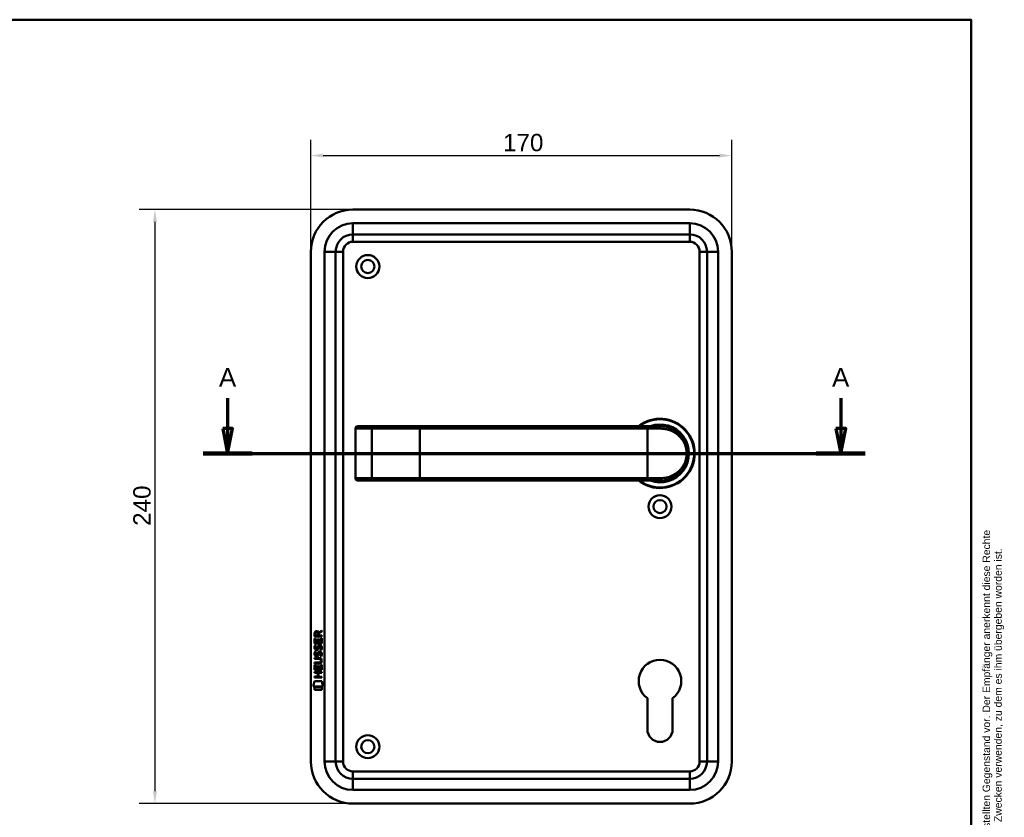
# Model space of a CAD drawing. Header units: millimetres. Extents: x 20 to 833, y 20 to 574.
# Tile 5 of 5: x 436 to 833, y 252 to 574. Entities that reach past the tile are written whole.
import ezdxf
from ezdxf.enums import TextEntityAlignment as Align

# ---------------------------------------------------------------- set-up
doc = ezdxf.new("R2010")
doc.units = ezdxf.units.MM
doc.header["$LTSCALE"] = 2
for name, color, linetype, lineweight in [('Bemaßungen(DIN)', 7, 'Continuous', 25), ('Schnittansichtslinien(DIN)', 7, 'Continuous', 70), ('Sichtbare Kanten(DIN)', 7, 'Continuous', 50), ('Sichtbare tangentiale Kanten(DIN)', 7, 'Continuous', 50), ('Skizziergeometrie(DIN)', 7, 'Continuous', 50), ('Skizzierlinie(DIN)', 7, 'Continuous', 25), ('Symbole(DIN)', 7, 'Continuous', 25)]:
    doc.layers.add(name, color=color, linetype=linetype, lineweight=lineweight)
doc.styles.add('Aktuell-DIN', font='arial.ttf')
doc.styles.add('Aktuell-DINGroßer Text', font='arial.ttf')
doc.styles.add('STANDARD-DIN~0', font='arial.ttf')
doc.styles.add('Textstil10', font='arial.ttf')
doc.styles.add('Textstil41', font='arial.ttf', dxfattribs={"width": 0.8})
doc.styles.add('Textstil83', font='arial.ttf', dxfattribs={"width": 0.8})
doc.dimstyles.new('CAD-LAN', dxfattribs={"dimscale": 2, "dimtxt": 3.5, "dimasz": 2.5, "dimexe": 3.175, "dimexo": 0, "dimgap": 0.8, "dimtad": 1, "dimrnd": 1e-08, "dimtxsty": 'STANDARD-DIN~0', "dimcen": 0.09, "dimdle": 10, "dimclrd": 250, "dimclre": 250, "dimclrt": 250, "dimadec": 0, "dimazin": 2, "dimtfac": 1, "dimtmove": 0, "dimatfit": 3, "dimfxl": 1, "dimtolj": 1, "dimtzin": 0, "dimlwd": 25, "dimlwe": 25, "dimarcsym": 0})

# ---------------------------------------------------------------- blocks, each defined once
blk = doc.blocks.new('Ränder Standardrahmen')
at = {"layer": 'Skizziergeometrie(DIN)', "flags": 128}
blk.add_lwpolyline([(10, 10), (10, 287), (410, 287), (410, 10), (10, 10)], dxfattribs=at)
blk = doc.blocks.new('Schriftfelder Heusser')
at = {"layer": 'Skizziergeometrie(DIN)'}
for p, q in [((101, 229.92), (101, 236.92)), ((101, 236.92), (291, 236.92)), ((111, 229.92), (111, 236.92)), ((123, 229.92), (123, 236.92)), ((232, 229.92), (232, 236.92)), ((256, 229.92), (256, 236.92)), ((291, 236.92), (291, 229.92)), ((101, 191.42), (101, 229.92)), ((101, 229.92), (291, 229.92)), ((111, 229.92), (111, 221.42)), ((123, 229.92), (123, 221.42)), ((232, 229.92), (232, 221.42)), ((256, 229.92), (256, 221.42)), ((291, 229.92), (291, 191.42)), ((101, 221.42), (291, 221.42)), ((150, 221.42), (150, 204.42)), ((198.85, 221.42), (198.85, 204.42)), ((216.35, 221.42), (216.35, 204.42)), ((238.35, 221.42), (238.35, 204.42)), ((278, 221.42), (278, 191.42)), ((278, 208.67), (291, 208.67)), ((101, 204.42), (291, 204.42)), ((142, 204.42), (142, 191.42)), ((236, 204.42), (236, 191.42)), ((278, 200.17), (291, 200.17)), ((291, 191.42), (101, 191.42))]:
    blk.add_line(p, q, dxfattribs=at)
at = {"layer": 'Skizzierlinie(DIN)'}
for p, q in [((113.5, 221.42), (113.5, 204.42)), ((118, 221.42), (118, 204.42)), ((162.35, 221.42), (162.35, 204.42)), ((166.85, 221.42), (166.85, 204.42)), ((113.5, 217.17), (150, 217.17)), ((162.35, 217.17), (278, 217.17)), ((113.5, 212.92), (150, 212.92)), ((162.35, 212.92), (278, 212.92)), ((113.5, 208.67), (150, 208.67)), ((162.35, 208.67), (278, 208.67))]:
    blk.add_line(p, q, dxfattribs=at)
for centre in [(115.75, 219.25), (164.6, 219.25), (115.75, 215.04), (164.6, 215.04), (115.75, 210.79), (164.6, 210.79), (115.75, 206.54), (164.6, 206.54)]:
    blk.add_circle(centre, 1.75, dxfattribs=at)
at = {"layer": 'Symbole(DIN)', "color": 7, "insert": (293.33, 191.7), "char_height": 1.5, "width": 182.3003, "attachment_point": 1, "rotation": 90, "line_spacing_factor": 0.944221, "style": 'Aktuell-DIN'}
blk.add_mtext('\\fArial|b0|i0;\\H1.5000;Die Schlossfabrik Heusser AG ist Eigentümerin dieses Dokumentes und behält sich alle Rechte an diesem und dem dargestellten Gegenstand vor. Der Empfänger anerkennt diese Rechte\\Pund wird das Dokument nicht ohne schriftliche Ermächtigung der Eigentümerin Dritten zugänglich machen oder zu anderen Zwecken verwenden, zu dem es ihm übergeben worden ist.\\P ', dxfattribs=at)
at = {"layer": 'Symbole(DIN)', "color": 179, "true_color": 0x262659, "style": 'Aktuell-DIN'}
for s, insert, char_height, attachment_point in [('Pos.', (106, 227), 2.489, 2), ('Menge', (117, 227), 2.489, 2), ('Benennung', (125.81, 225.38), 2.489, 4), ('B-Nummer', (234.74, 225.62), 2.489, 4), ('Material', (265.02, 225.62), 2.489, 5), ('\\fArial|b0|i0;a', (115.81, 219.53), 2, 5), ('\\fArial|b0|i0;e', (164.54, 219.53), 2, 5), ('\\fArial|b0|i0;Gezeichnet', (200.05, 219.23), 2, 4), ('\\fArial|b0|i0;b', (115.75, 215), 2, 5), ('\\fArial|b0|i0;f', (164.55, 215.06), 2, 5), ('\\fArial|b0|i0;Freigegeben', (199.92, 216), 2, 1), ('\\fArial|b0|i0;c', (115.75, 211.01), 2, 5), ('\\fArial|b0|i0;g', (164.63, 211.05), 2, 5), ('\\fArial|b0|i0;Projekt', (200, 211.98), 2, 1), ('\\fArial|b0|i0;d', (115.76, 206.55), 2, 5), ('\\fArial|b0|i0;h', (164.55, 206.57), 2, 5), ('\\fArial|b0|i0;CAD-Nr.', (200, 207.5), 2, 1), ('\\fArial|b0|i0;\\H2.0000;Massstab', (284.39, 206.37), 2, 5), ('\\fArial|b0|i0;\\H2.0000;Baugruppe', (143.1, 203.73), 2, 1), ('\\fArial|b0|i0;Zeichnungs-Nr.', (237, 203.5), 2, 1), ('\\fArial|b0|i0;\\H2.5000;4853 Murgenthal', (113.33, 192.46), 2.5, 7)]:
    blk.add_mtext(s, dxfattribs=dict(at, insert=insert, char_height=char_height, attachment_point=attachment_point))
at = {"layer": 'Symbole(DIN)', "color": 179, "true_color": 0x262659, "attachment_point": 5, "style": 'Aktuell-DIN'}
for s, insert, char_height, width in [('Änd.', (107.21, 213), 2.489, 12.3494), ('Änd.', (156.12, 212.76), 2.489, 12.3494), ('\\fArial|b0|i0;Änderung', (284.51, 202.33), 2, 12.1143)]:
    blk.add_mtext(s, dxfattribs=dict(at, insert=insert, char_height=char_height, width=width))
at = {"layer": 'Symbole(DIN)', "color": 7, "insert": (143.1, 196.62), "char_height": 4.5, "width": 90.18, "attachment_point": 4, "style": 'Aktuell-DIN'}
blk.add_mtext('\\fArial|b0|i0;\\W0.90;\\H4.5000;Heusser-Muschel Serie 3  EN179', dxfattribs=at)
at = {"layer": 'Symbole(DIN)', "color": 179, "true_color": 0x262659, "style": 'Textstil10'}
blk.add_attdef('ERSTELLUNGSDATUM_001', (217.23, 218.29), '', height=2, dxfattribs=at)
at = {"layer": 'Symbole(DIN)', "color": 179, "true_color": 0x262659}
for tag, height, style, p in [('AUTOR', 2.49, 'Aktuell-DIN', (240.03, 219.26)), ('KONTROLLDATUM', 2, 'Textstil10', (217.42, 215.04)), ('KONTROLLIERT_VON', 2, 'Textstil10', (239.98, 215.05))]:
    blk.add_attdef(tag, text='', height=height, dxfattribs=dict(at, style=style)).set_placement(p, align=Align.MIDDLE_LEFT)
at = {"layer": 'Symbole(DIN)', "color": 7, "style": 'Textstil83', "width": 0.8}
blk.add_attdef('Anfänglicher_Ansichtsmaßstab_001', (281.57, 213.34), '', height=2.3, dxfattribs=at)
at = {"layer": 'Symbole(DIN)', "color": 179, "true_color": 0x262659, "style": 'Textstil10'}
blk.add_attdef('PROJEKT', text='', height=2, dxfattribs=at).set_placement((217.77, 209.72), align=Align.BOTTOM_LEFT)
at = {"layer": 'Symbole(DIN)', "color": 7, "style": 'Textstil41', "width": 0.8}
blk.add_attdef('STATUS', text='', height=5, dxfattribs=at).set_placement((284.53, 195.86), align=Align.MIDDLE_CENTER)
blk = doc.blocks.new('*D21')
at = {"layer": 'Bemaßungen(DIN)', "color": 250, "linetype": 'Continuous', "lineweight": 25, "true_color": 0x3f3f3f, "transparency": 16777216}
for p, q in [((553.33, 480.26), (553.33, 525.45)), ((723.33, 480.26), (723.33, 525.45)), ((558.33, 519.1), (718.33, 519.1))]:
    blk.add_line(p, q, dxfattribs=at)
at = {"layer": 'Bemaßungen(DIN)', "color": 250, "linetype": 'Continuous', "true_color": 0x3f3f3f, "transparency": 16777216}
for points in [[(558.33, 519.93), (558.33, 518.27), (553.33, 519.1)], [(718.33, 519.93), (718.33, 518.27), (723.33, 519.1)]]:
    blk.add_solid(points, dxfattribs=at)
at = {"layer": 'Defpoints', "color": 0, "linetype": 'Continuous', "transparency": 16777216}
for p in [(723.33, 519.1), (553.33, 480.26), (723.33, 480.26)]:
    blk.add_point(p, dxfattribs=at)
at = {"layer": 'Bemaßungen(DIN)', "color": 250, "linetype": 'Continuous', "lineweight": 25, "true_color": 0x3f3f3f, "transparency": 16777216, "insert": (630.94, 527.85), "char_height": 7, "attachment_point": 1, "style": 'STANDARD-DIN~0'}
blk.add_mtext('\\A1;170', dxfattribs=at)
blk = doc.blocks.new('*D22')
at = {"layer": 'Bemaßungen(DIN)', "color": 250, "linetype": 'Continuous', "lineweight": 25, "true_color": 0x3f3f3f, "transparency": 16777216}
for p, q in [((570.33, 497.26), (483.98, 497.26)), ((490.33, 492.26), (490.33, 262.26)), ((570.33, 257.26), (483.98, 257.26))]:
    blk.add_line(p, q, dxfattribs=at)
at = {"layer": 'Bemaßungen(DIN)', "color": 250, "linetype": 'Continuous', "true_color": 0x3f3f3f, "transparency": 16777216}
for points in [[(489.5, 492.26), (491.16, 492.26), (490.33, 497.26)], [(489.5, 262.26), (491.16, 262.26), (490.33, 257.26)]]:
    blk.add_solid(points, dxfattribs=at)
at = {"layer": 'Defpoints', "color": 0, "linetype": 'Continuous', "transparency": 16777216}
for p in [(570.33, 497.26), (490.33, 257.26), (570.33, 257.26)]:
    blk.add_point(p, dxfattribs=at)
at = {"layer": 'Bemaßungen(DIN)', "color": 250, "linetype": 'Continuous', "lineweight": 25, "true_color": 0x3f3f3f, "transparency": 16777216, "insert": (481.58, 369.48), "char_height": 7, "attachment_point": 1, "rotation": 90, "style": 'STANDARD-DIN~0'}
blk.add_mtext('\\A1;240', dxfattribs=at)
blk = doc.blocks.new('2DTransSchnitt0')
at = {"layer": 'Schnittansichtslinien(DIN)', "linetype": 'Continuous'}
for p, q in [((259.85, 210.53), (259.85, 204.38)), ((383.68, 210.53), (383.68, 204.38)), ((258.85, 204.38), (259.85, 199.38)), ((260.85, 204.38), (258.85, 204.38)), ((259.85, 204.38), (259.85, 199.38)), ((259.85, 199.38), (260.85, 204.38)), ((382.68, 204.38), (383.68, 199.38)), ((384.68, 204.38), (382.68, 204.38)), ((383.68, 204.38), (383.68, 199.38)), ((383.68, 199.38), (384.68, 204.38)), ((254.91, 199.38), (388.62, 199.38))]:
    blk.add_line(p, q, dxfattribs=at)
at = {"layer": 'Schnittansichtslinien(DIN)', "linetype": 'Continuous', "lineweight": 140}
for p, q in [((254.91, 199.38), (264.79, 199.38)), ((378.74, 199.38), (388.62, 199.38))]:
    blk.add_line(p, q, dxfattribs=at)
at = {"layer": 'Schnittansichtslinien(DIN)', "linetype": 'Continuous', "flags": 128}
for points in [[(258.85, 204.38), (259.85, 199.38), (260.85, 204.38), (258.85, 204.38)], [(382.68, 204.38), (383.68, 199.38), (384.68, 204.38), (382.68, 204.38)]]:
    blk.add_lwpolyline(points, dxfattribs=at)
at = {"layer": 'Schnittansichtslinien(DIN)'}
for points in [[(258.85, 204.38), (259.85, 199.38), (260.85, 204.38), (258.85, 204.38)], [(382.68, 204.38), (383.68, 199.38), (384.68, 204.38), (382.68, 204.38)]]:
    blk.add_solid(points, dxfattribs=at)
at = {"layer": 'Schnittansichtslinien(DIN)', "char_height": 3.73, "attachment_point": 7, "style": 'Aktuell-DINGroßer Text'}
for insert in [(258.1, 212.88), (381.92, 212.88)]:
    blk.add_mtext('A', dxfattribs=dict(at, insert=insert))

msp = doc.modelspace()

# ---------------------------------------------------------------- linework, layer by layer
at = {"layer": 'Sichtbare Kanten(DIN)'}
for p, q in [((706.33, 497.259), (570.33, 497.259)), ((570.33, 487.259), (706.33, 487.259)), ((553.33, 480.259), (553.33, 274.259)), ((563.33, 274.259), (563.33, 480.259)), ((713.33, 480.259), (713.33, 274.259)), ((723.33, 274.259), (723.33, 480.259)), ((572.28, 409.759), (572.299, 409.759)), ((578.853, 409.759), (572.299, 409.759)), ((578.77, 409.755), (578.77, 409.755)), ((597.33, 409.759), (578.853, 409.759)), ((689.33, 409.759), (597.33, 409.759)), ((689.33, 409.759), (694.33, 409.759)), ((694.947, 409.741), (694.947, 409.741)), ((571.28, 408.759), (571.28, 388.759)), ((572.299, 387.759), (572.28, 387.759)), ((572.299, 387.759), (578.853, 387.759)), ((578.853, 387.759), (597.33, 387.759)), ((597.33, 387.759), (689.33, 387.759)), ((694.33, 387.759), (689.33, 387.759)), ((556.51, 326.375), (557.705, 327.165)), ((557.705, 326.731), (556.563, 325.976)), ((557.705, 327.165), (557.705, 326.731)), ((554.843, 322.015), (554.844, 324.019)), ((554.844, 324.019), (555.193, 324.019)), ((554.845, 324.745), (554.847, 326.059)), ((557.703, 324.743), (554.845, 324.745)), ((555.193, 324.019), (555.191, 322.392)), ((555.191, 322.392), (556.086, 322.391)), ((555.196, 326.015), (555.195, 325.126)), ((555.195, 325.126), (556.212, 325.126)), ((556.086, 322.391), (556.087, 323.838)), ((556.087, 323.838), (556.436, 323.838)), ((556.212, 325.126), (556.213, 326.014)), ((556.436, 323.838), (556.434, 322.391)), ((556.434, 322.391), (557.353, 322.39)), ((556.563, 325.976), (556.562, 325.125)), ((556.562, 325.125), (557.704, 325.124)), ((557.353, 322.39), (557.354, 324.037)), ((557.354, 324.037), (557.703, 324.037)), ((557.703, 324.037), (557.701, 322.013)), ((557.704, 325.124), (557.703, 324.743)), ((557.701, 322.013), (554.843, 322.015)), ((555.012, 318.695), (555.351, 318.594)), ((555.014, 321.241), (555.353, 321.141)), ((555.211, 319.909), (555.218, 319.892)), ((555.895, 319.812), (555.906, 319.829)), ((556.941, 318.391), (556.929, 318.391)), ((556.943, 320.938), (556.931, 320.938)), ((554.836, 313.852), (554.836, 314.23)), ((554.836, 314.23), (556.506, 314.228)), ((554.838, 315.787), (554.838, 316.164)), ((554.838, 316.164), (556.484, 316.163)), ((556.507, 315.786), (554.838, 315.787)), ((555.209, 317.363), (555.216, 317.346)), ((555.893, 317.265), (555.904, 317.282)), ((557.387, 315.001), (557.387, 315.011)), ((554.832, 310.107), (554.832, 310.484)), ((554.832, 310.484), (557.691, 310.482)), ((554.834, 311.277), (554.836, 313.281)), ((557.693, 311.275), (554.834, 311.277)), ((556.482, 313.851), (554.836, 313.852)), ((554.836, 313.281), (555.184, 313.281)), ((555.184, 313.281), (555.183, 311.654)), ((555.183, 311.654), (556.078, 311.653)), ((556.078, 311.653), (556.079, 313.1)), ((556.079, 313.1), (556.427, 313.1)), ((556.427, 313.1), (556.426, 311.653)), ((556.426, 311.653), (557.345, 311.652)), ((557.345, 311.652), (557.346, 313.299)), ((557.346, 313.299), (557.694, 313.299)), ((557.691, 310.482), (557.691, 310.104)), ((557.694, 313.299), (557.693, 311.275)), ((554.299, 304.595), (554.758, 306.728)), ((554.758, 306.728), (557.764, 306.725)), ((554.83, 308.172), (554.831, 308.549)), ((557.689, 308.17), (554.83, 308.172)), ((554.831, 308.549), (556.074, 308.548)), ((556.075, 310.106), (554.832, 310.107)), ((556.074, 308.548), (556.075, 310.106)), ((556.431, 310.105), (556.43, 308.548)), ((556.43, 308.548), (557.689, 308.547)), ((557.691, 310.104), (556.431, 310.105)), ((557.689, 308.547), (557.689, 308.17)), ((557.764, 306.725), (558.214, 304.592)), ((558.214, 304.592), (554.299, 304.595)), ((554.758, 303.167), (554.759, 304.309)), ((557.755, 303.165), (554.758, 303.167)), ((554.759, 304.309), (557.756, 304.307)), ((557.756, 304.307), (557.755, 303.165)), ((689.23, 287.259), (689.23, 299.834)), ((699.43, 299.834), (699.43, 287.259)), ((706.33, 267.259), (570.33, 267.259)), ((570.33, 257.259), (706.33, 257.259))]:
    msp.add_line(p, q, dxfattribs=at)
for centre, radius in [((576.33, 474.259), 4.65), ((576.33, 474.259), 2.65), ((694.33, 377.259), 4.65), ((694.33, 377.259), 2.65), ((576.33, 280.259), 4.65), ((576.33, 280.259), 2.65)]:
    msp.add_circle(centre, radius, dxfattribs=at)
for centre, radius, start, end in [((570.33, 480.259), 17, 90, 180), ((706.33, 480.259), 17, 0, 90), ((570.33, 480.259), 7, 90, 180), ((706.33, 480.259), 7, 0, 90), ((572.28, 408.759), 1, 90, 180), ((694.33, 398.759), 14, 231.78679, 128.21321), ((694.33, 398.759), 13.8, 232.8542, 127.1458), ((694.33, 398.759), 11.7, 250.08028, 109.91972), ((694.33, 398.759), 11.6, 251.49137, 108.50863), ((694.33, 398.759), 11.5, 253.04257, 106.95743), ((694.33, 398.759), 11.3, 256.76803, 103.23197), ((696.562, 408.816), 0.85, 187.81614, 187.82029), ((696.562, 408.816), 0.85, 113.68057, 113.69788), ((696.562, 408.816), 0.85, 332.12599, 332.12686), ((706.7, 411.406), 8.725, 195.91987, 195.9216), ((572.28, 388.759), 1, 180, 270), ((694.33, 306.759), 8.6, 306.37184, 233.62816), ((694.33, 287.259), 5.1, 180, 0), ((570.33, 274.259), 17, 180, 270), ((570.33, 274.259), 7, 180, 270), ((706.33, 274.259), 7, 270, 0), ((706.33, 274.259), 17, 270, 0)]:
    msp.add_arc(centre, radius, start, end, dxfattribs=at)
for centre, major_axis, ratio, start_param, end_param in [((556.374, 325.242), (0.976, -1.274), 0.5180415, 2.7627686, 3.7355131), ((554.981, 325.161), (1.242, 1.64), 0.5994938, 5.878165, 6.7089725), ((556.477, 323.02), (1.103, 3.296), 0.2312948, 2.8124619, 2.8734213), ((555.956, 320.703), (0.574, 1.004), 0.5438409, 2.7534304, 3.2137241), ((555.836, 319.836), (0.098, 0.139), 0.3641716, 4.4844927, 4.7925708), ((556.283, 316.707), (0.838, 1.64), 0.4594521, 5.9760112, 6.497704), ((556.283, 319.251), (0.839, 1.642), 0.4591024, 5.9761877, 6.4975755), ((556.561, 320.72), (1.192, 3.54), 0.2215161, 2.8263053, 2.8854462), ((555.962, 318.166), (0.583, 1.012), 0.541605, 2.7569093, 3.2147406), ((555.834, 317.29), (0.098, 0.139), 0.3641716, 4.4844927, 4.7925708), ((552.667, 318.533), (4.808, -4.323), 0.3742014, 5.888113, 6.6064523), ((552.663, 311.489), (4.814, 4.313), 0.3742661, 5.9599282, 6.6783921), ((533.954, 334.838), (23.266, -20.361), 0.1371339, 6.127502, 6.402435)]:
    msp.add_ellipse(centre, major_axis=major_axis, ratio=ratio, start_param=start_param, end_param=end_param, dxfattribs=at)
for points, knots in [([(694.33, 387.759), (695.196, 387.759), (696.911, 387.966), (699.994, 389.092), (703.064, 391.556), (704.981, 395.158), (705.447, 398.749), (705.163, 400.986), (704.656, 402.618), (703.993, 404.125), (702.466, 406.444), (699.994, 408.425), (696.908, 409.551), (695.196, 409.759), (694.33, 409.759)], [-3.4261334, -3.4261334, -3.4261334, -3.4261334, -3.1814096, -2.9366858, -2.4472382, -1.9577905, -1.7130667, -1.4683429, -1.345981, -1.2236191, -0.9788953, -0.4894476, -0.2447238, 0, 0, 0, 0]), ([(557.387, 315.011), (557.387, 315.057), (557.385, 315.104), (557.369, 315.24), (557.346, 315.327), (557.272, 315.478), (557.226, 315.539), (557.106, 315.645), (557.035, 315.685), (556.818, 315.768), (556.658, 315.786), (556.507, 315.786)], [-0.13394602, -0.13394602, -0.13394602, -0.13394602, -0.11996159, -0.11996159, -0.09310912, -0.09310912, -0.06964663, -0.06964663, -0.04519613, -0.04519613, 0, 0, 0, 0])]:
    msp.add_open_spline(points, degree=3, knots=knots, dxfattribs=at)
for points in [[(554.847, 326.059), (554.861, 326.5), (555.093, 326.962), (555.706, 326.962)], [(556.213, 326.014), (556.213, 326.287), (556.126, 326.612), (555.711, 326.613)], [(554.891, 319.763), (554.8, 320.003), (554.771, 320.237), (554.813, 320.565)], [(554.811, 318.018), (554.829, 318.157), (554.871, 318.364), (554.941, 318.538)], [(554.813, 320.565), (554.831, 320.704), (554.873, 320.911), (554.943, 321.084)], [(555.45, 319.302), (555.227, 319.335), (554.997, 319.48), (554.891, 319.763)], [(554.941, 318.538), (554.961, 318.587), (555.012, 318.694), (555.012, 318.695)], [(554.943, 321.084), (554.963, 321.134), (555.014, 321.241), (555.014, 321.241)], [(555.198, 320.676), (555.134, 320.424), (555.128, 320.199), (555.186, 319.983)], [(555.351, 318.594), (555.351, 318.594), (555.231, 318.268), (555.196, 318.13)], [(555.353, 321.141), (555.353, 321.141), (555.233, 320.814), (555.198, 320.676)], [(555.423, 319.679), (555.57, 319.619), (555.758, 319.655), (555.864, 319.77)], [(555.605, 319.289), (555.504, 319.29), (555.483, 319.297), (555.45, 319.302)], [(556.233, 319.654), (556.117, 319.444), (555.922, 319.285), (555.605, 319.289)], [(555.906, 319.829), (555.974, 319.938), (556.031, 320.102), (556.086, 320.347)], [(556.084, 317.8), (556.168, 318.168), (556.27, 318.379), (556.411, 318.547)], [(556.086, 320.347), (556.17, 320.715), (556.272, 320.926), (556.414, 321.093)], [(556.425, 320.196), (556.371, 319.957), (556.309, 319.792), (556.233, 319.654)], [(556.411, 318.547), (556.504, 318.657), (556.635, 318.729), (556.814, 318.753)], [(556.414, 321.093), (556.506, 321.204), (556.637, 321.276), (556.816, 321.3)], [(556.474, 320.395), (556.466, 320.365), (556.426, 320.199), (556.425, 320.196)], [(556.658, 318.274), (556.587, 318.185), (556.527, 318.047), (556.472, 317.849)], [(556.66, 320.82), (556.589, 320.731), (556.529, 320.593), (556.474, 320.395)], [(556.929, 318.391), (556.808, 318.392), (556.732, 318.359), (556.658, 318.274)], [(556.931, 320.938), (556.81, 320.938), (556.734, 320.905), (556.66, 320.82)], [(556.814, 318.753), (557.102, 318.792), (557.385, 318.692), (557.578, 318.375)], [(556.816, 321.3), (557.104, 321.338), (557.387, 321.238), (557.58, 320.922)], [(557.135, 319.355), (557.135, 319.355), (557.29, 319.609), (557.349, 319.894)], [(557.504, 319.268), (557.483, 319.273), (557.135, 319.355), (557.135, 319.355)], [(557.349, 319.894), (557.418, 320.227), (557.417, 320.503), (557.311, 320.7)], [(557.728, 319.987), (557.699, 319.656), (557.541, 319.326), (557.504, 319.268)], [(557.578, 318.375), (557.688, 318.195), (557.742, 317.976), (557.742, 317.706)], [(557.58, 320.922), (557.69, 320.741), (557.744, 320.522), (557.744, 320.252)], [(557.744, 320.252), (557.744, 320.168), (557.737, 320.082), (557.728, 319.987)], [(554.889, 317.216), (554.798, 317.457), (554.769, 317.69), (554.811, 318.018)], [(555.448, 316.755), (555.225, 316.788), (554.995, 316.934), (554.889, 317.216)], [(555.196, 318.13), (555.132, 317.877), (555.126, 317.653), (555.184, 317.437)], [(555.421, 317.133), (555.568, 317.073), (555.756, 317.109), (555.862, 317.223)], [(555.603, 316.743), (555.502, 316.744), (555.481, 316.75), (555.448, 316.755)], [(556.231, 317.107), (556.115, 316.897), (555.92, 316.739), (555.603, 316.743)], [(555.904, 317.282), (555.972, 317.392), (556.029, 317.555), (556.084, 317.8)], [(556.423, 317.65), (556.369, 317.41), (556.307, 317.245), (556.231, 317.107)], [(556.472, 317.849), (556.464, 317.818), (556.424, 317.652), (556.423, 317.65)], [(557.133, 316.809), (557.133, 316.809), (557.288, 317.063), (557.347, 317.347)], [(557.502, 316.722), (557.481, 316.727), (557.133, 316.809), (557.133, 316.809)], [(557.347, 317.347), (557.416, 317.681), (557.415, 317.957), (557.309, 318.154)], [(557.726, 317.44), (557.697, 317.109), (557.539, 316.78), (557.502, 316.722)], [(557.742, 317.706), (557.742, 317.621), (557.735, 317.535), (557.726, 317.44)]]:
    msp.add_open_spline(points, degree=3, dxfattribs=at)
at = {"layer": 'Sichtbare tangentiale Kanten(DIN)'}
for p, q in [((706.33, 491.759), (570.33, 491.759)), ((570.33, 491.759), (570.33, 487.259)), ((706.33, 491.759), (706.33, 487.259)), ((570.33, 484.259), (570.33, 487.259)), ((706.33, 484.259), (706.33, 487.259)), ((570.33, 484.259), (706.33, 484.259)), ((558.83, 480.259), (563.33, 480.259)), ((558.83, 480.259), (558.83, 274.259)), ((566.33, 480.259), (563.33, 480.259)), ((566.33, 274.259), (566.33, 480.259)), ((710.33, 480.259), (713.33, 480.259)), ((710.33, 480.259), (710.33, 274.259)), ((717.83, 480.259), (713.33, 480.259)), ((717.83, 274.259), (717.83, 480.259)), ((597.33, 409.759), (597.33, 408.759)), ((689.33, 409.759), (689.33, 408.759)), ((571.338, 408.759), (571.28, 408.759)), ((571.338, 388.759), (571.338, 408.759)), ((571.338, 408.759), (577.892, 408.759)), ((577.892, 408.759), (597.33, 408.759)), ((577.892, 388.759), (577.892, 408.759)), ((597.33, 408.759), (597.33, 388.759)), ((597.33, 408.759), (689.33, 408.759)), ((689.33, 408.759), (689.33, 388.759)), ((694.594, 408.759), (689.33, 408.759)), ((704.766, 402.236), (704.766, 402.236)), ((571.28, 388.759), (571.338, 388.759)), ((577.892, 388.759), (571.338, 388.759)), ((597.33, 388.759), (577.892, 388.759)), ((689.33, 388.759), (597.33, 388.759)), ((597.33, 387.759), (597.33, 388.759)), ((689.33, 388.759), (694.594, 388.759)), ((689.33, 387.759), (689.33, 388.759)), ((563.33, 274.259), (558.83, 274.259)), ((563.33, 274.259), (566.33, 274.259)), ((713.33, 274.259), (710.33, 274.259)), ((713.33, 274.259), (717.83, 274.259)), ((706.33, 270.259), (570.33, 270.259)), ((570.33, 267.259), (570.33, 270.259)), ((570.33, 267.259), (570.33, 262.759)), ((706.33, 267.259), (706.33, 270.259)), ((706.33, 267.259), (706.33, 262.759)), ((570.33, 262.759), (706.33, 262.759))]:
    msp.add_line(p, q, dxfattribs=at)
for centre, radius, start, end in [((570.33, 480.259), 11.5, 90, 180), ((706.33, 480.259), 11.5, 0, 90), ((570.33, 480.259), 4, 90, 180), ((706.33, 480.259), 4, 0, 90), ((570.33, 274.259), 11.5, 180, 270), ((570.33, 274.259), 4, 180, 270), ((706.33, 274.259), 4, 270, 0), ((706.33, 274.259), 11.5, 270, 0)]:
    msp.add_arc(centre, radius, start, end, dxfattribs=at)
for centre, major_axis, ratio, start_param, end_param in [((572.299, 408.759), (0, 1), 0.9612617, 0, 1.5707963), ((578.853, 408.759), (0, 1), 0.9612617, 0, 1.5707963), ((694.33, 408.759), (0, 1), 0.2631579, 4.712389, 6.2831853), ((572.299, 388.759), (0, -1), 0.9612617, 4.712389, 6.2831853), ((578.853, 388.759), (0, -1), 0.9612617, 4.712389, 6.2831853), ((694.33, 388.759), (0, -1), 0.2631579, 0, 1.5707963)]:
    msp.add_ellipse(centre, major_axis=major_axis, ratio=ratio, start_param=start_param, end_param=end_param, dxfattribs=at)
msp.add_open_spline([(694.594, 408.759), (695.422, 408.759), (696.241, 408.664), (697.02, 408.489), (697.799, 408.314), (698.537, 408.058), (699.226, 407.738), (700.605, 407.096), (701.787, 406.196), (702.738, 405.092), (703.213, 404.541), (703.631, 403.938), (703.982, 403.281), (704.157, 402.952), (704.316, 402.61), (704.456, 402.253), (704.596, 401.896), (704.717, 401.525), (704.816, 401.142), (705.013, 400.377), (705.123, 399.563), (705.121, 398.749), (705.12, 397.934), (705.008, 397.118), (704.812, 396.355), (704.42, 394.83), (703.685, 393.521), (702.729, 392.418), (701.773, 391.315), (700.601, 390.419), (699.226, 389.779), (698.538, 389.459), (697.8, 389.203), (697.021, 389.028), (696.242, 388.853), (695.422, 388.759), (694.594, 388.759)], degree=3, knots=[0, 0, 0, 0, 0.2447238, 0.2447238, 0.2447238, 0.4894476, 0.4894476, 0.4894476, 0.9788953, 0.9788953, 0.9788953, 1.2236191, 1.2236191, 1.2236191, 1.345981, 1.345981, 1.345981, 1.4683429, 1.4683429, 1.4683429, 1.7130667, 1.7130667, 1.7130667, 1.9577905, 1.9577905, 1.9577905, 2.4472382, 2.4472382, 2.4472382, 2.9366858, 2.9366858, 2.9366858, 3.1814096, 3.1814096, 3.1814096, 3.4261334, 3.4261334, 3.4261334, 3.4261334], dxfattribs=at)

# ---------------------------------------------------------------- block references
at = {"xscale": 2, "yscale": 2, "zscale": 2}
msp.add_blockref('Ränder Standardrahmen', (0, 0), dxfattribs=at)
msp.add_blockref('Schriftfelder Heusser', (238, -362.833), dxfattribs=at).add_auto_attribs({'ERSTELLUNGSDATUM_001': '02.01.2021', 'Anfänglicher_Ansichtsmaßstab_001': '1 : 2'})
at = {"layer": 'Schnittansichtslinien(DIN)', "xscale": 2, "yscale": 2, "zscale": 2}
msp.add_blockref('2DTransSchnitt0', (0, 0), dxfattribs=at)

# ---------------------------------------------------------------- dimensions: what is measured, and where the dimension line sits
at = {"layer": 'Bemaßungen(DIN)', "color": 250, "linetype": 'Continuous', "lineweight": 25, "true_color": 0x3f3f3f}
for base, p1, p2, angle, picture, middle in [((723.33, 519.1), (553.33, 480.259), (723.33, 480.259), 180, '*D21', (638.33, 519.1)), ((490.33, 257.259), (570.33, 497.259), (570.33, 257.259), 90, '*D22', (490.33, 377.259))]:
    dim = msp.add_linear_dim(base=base, p1=p1, p2=p2, angle=angle, dimstyle='CAD-LAN', override={"dimgap": 0.8, "dimdec": 2, "dimtol": 0, "dimlim": 0, "dimtp": 0, "dimtm": 0, "dimtdec": 2, "dimtofl": 0, "dimatfit": 1}, dxfattribs=at)
    dim.commit()
    dim.dimension.update_dxf_attribs({"geometry": picture, "text_midpoint": middle, "dimtype": 160})

doc.saveas('drawing.dxf')
